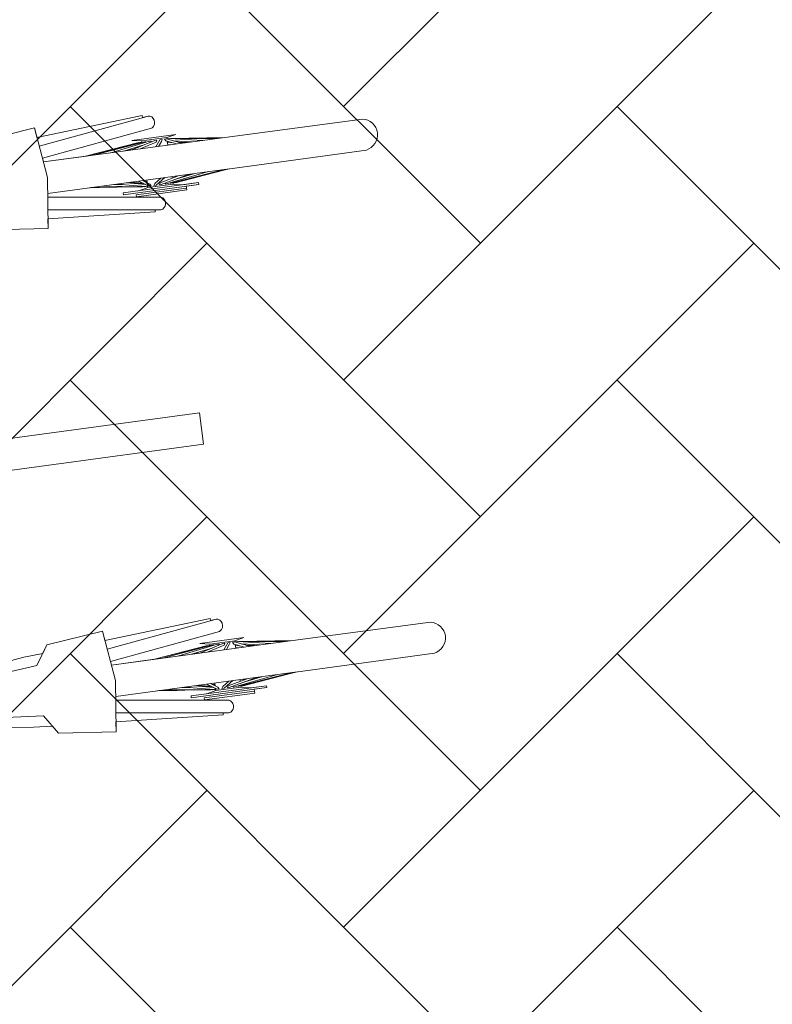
# Model space of a CAD drawing. Header units: metres. Extents: x 737835 to 905050, y 6570742 to 6590316.
# Tile 123 of 256: x 738022.23 to 738023.41, y 6590116.58 to 6590118.13. Entities that reach past the tile are written whole.
import ezdxf

# ---------------------------------------------------------------- set-up
doc = ezdxf.new("R2010")
doc.units = ezdxf.units.M
doc.header["$LTSCALE"] = 0.5
doc.layers.add('AS_jalgrattad', color=252, linetype='Continuous')
doc.layers.add('AS_mõõdud', color=7, linetype='Continuous', lineweight=0)
doc.layers.add('AS_sillutiskivi RG', color=9, linetype='Continuous', lineweight=0)
doc.styles.add('Style-Arial Narrow', font='ARIALN.TTF')
doc.dimstyles.new('ISO-25', dxfattribs={"dimtxt": 2.5, "dimasz": 2.5, "dimexe": 1.25, "dimexo": 0.625, "dimtad": 1, "dimdec": 1, "dimtxsty": 'Standard', "dimcen": 2.5, "dimadec": 0, "dimazin": 0, "dimtfac": 1, "dimtdec": 1, "dimtmove": 0, "dimatfit": 3, "dimfxl": 1, "dimarcsym": 0})

# ---------------------------------------------------------------- blocks, each defined once
blk = doc.blocks.new('A$C6b675ec8')
at = {"layer": 'AS_jalgrattad', "linetype": 'Continuous', "lineweight": 20, "ltscale": 100}
for p, q in [((1262.4, 880.2), (1272.4, 800.2)), ((1266, 850.9), (1441, 874.5)), ((1268.5, 831.1), (1445.1, 855)), ((1482.2, 840.2), (1412.2, 840.2)), ((1412.2, 840.2), (1427.2, 837.2)), ((1482.2, 840.2), (1467.2, 837.2)), ((1558, 825.2), (1269.3, 825.2)), ((1422.5, 835.2), (1336.4, 825.2)), ((1426.4, 835.2), (1337.7, 825.2)), ((1432, 835.2), (1351.2, 825.2)), ((1439.4, 835.2), (1376.4, 825.2)), ((1430, 830.5), (1396.6, 825.2)), ((1409.4, 827.2), (1404.7, 825.2)), ((1447.7, 835.2), (1410.1, 825.2)), ((1421.2, 835.2), (1414, 834.2)), ((1423, 829.4), (1418.6, 827.5)), ((1421.2, 835.2), (1425.9, 835.2)), ((1421.2, 835.2), (1421.2, 835.1)), ((1422.5, 835.2), (1422.6, 834.8)), ((1449.4, 832.2), (1423, 825.2)), ((1423.3, 834.9), (1423.4, 835.2)), ((1425.8, 835.1), (1425.9, 835.2)), ((1426.4, 835.2), (1426.7, 835.2)), ((1426.7, 835.2), (1426.8, 834.6)), ((1427.2, 834.9), (1426.8, 834.8)), ((1467.2, 837.2), (1427.2, 837.2)), ((1427.2, 837.2), (1427.2, 834.6)), ((1427.2, 830.1), (1427.2, 829.8)), ((1427.2, 826.3), (1427.2, 825.2)), ((1432, 835.2), (1433.5, 835.2)), ((1433.5, 835.2), (1433.3, 834.2)), ((1439.4, 835.2), (1441.8, 835.2)), ((1441.8, 835.2), (1441.3, 833.5)), ((1447.7, 835.2), (1450.9, 835.2)), ((1456, 835.2), (1448.2, 825.2)), ((1450.9, 835.2), (1449.4, 832.2)), ((1457.8, 832.2), (1452.3, 825.2)), ((1456, 835.2), (1459.5, 835.2)), ((1459.5, 835.2), (1457.8, 832.2)), ((1463.2, 835.2), (1466.5, 835.2)), ((1464.8, 832.2), (1463.2, 835.2)), ((1464.8, 832.2), (1481, 825.2)), ((1466.5, 835.2), (1489.6, 825.2)), ((1467.2, 837.2), (1467.2, 834.9)), ((1467.2, 831.2), (1467.2, 825.2)), ((1467.2, 830.1), (1471.3, 829.4)), ((1467.2, 829.8), (1475.8, 827.5)), ((1467.2, 826.3), (1471.3, 825.2)), ((1467.6, 835.2), (1467.9, 835.2)), ((1467.6, 835.2), (1467.6, 834.8)), ((1467.8, 834.7), (1467.9, 835.2)), ((1467.9, 835.2), (1468.5, 835.1)), ((1468.5, 835.2), (1473.2, 835.2)), ((1468.9, 834.2), (1468.5, 835.2)), ((1471.3, 835.2), (1522.4, 825.2)), ((1473.2, 835.2), (1546.2, 825.2)), ((1476.5, 830.9), (1505.6, 825.2)), ((1478.3, 830.1), (1484.2, 829.4)), ((1480.3, 834.2), (1558, 825.2)), ((1484.9, 827.2), (1497.7, 825.2)), ((1520.8, 825.5), (1523.1, 825.2)), ((1272.4, 800.2), (1262.4, 720.2)), ((1268.5, 769.3), (1445.1, 745.4)), ((1558, 775.2), (1269.3, 775.2)), ((1366.5, 771.8), (1336.3, 775.2)), ((1419.1, 765.5), (1338.1, 775.2)), ((1421.4, 765.2), (1353.1, 775.2)), ((1388, 773.3), (1374.8, 775.2)), ((1424, 765.2), (1379.4, 775.2)), ((1387.2, 773.5), (1384.8, 773.8)), ((1424.3, 768.5), (1394.4, 775.2)), ((1420.6, 770.9), (1400.9, 773.8)), ((1420.2, 770.9), (1401.1, 775.2)), ((1427.2, 763.2), (1412.2, 760.2)), ((1429.4, 765.2), (1413.9, 775.2)), ((1423.3, 769.2), (1419.2, 769.7)), ((1431.1, 768.2), (1420.3, 775.2)), ((1423.6, 765.2), (1421.4, 765.2)), ((1427.2, 772.7), (1422.5, 773.8)), ((1423.6, 765.3), (1423.6, 765.2)), ((1427, 765.2), (1424, 765.2)), ((1426, 767.4), (1427, 765.2)), ((1427.2, 765.6), (1426.8, 765.7)), ((1427.2, 775.2), (1427.2, 770.8)), ((1427.2, 766.6), (1427.2, 763.2)), ((1467.2, 763.2), (1427.2, 763.2)), ((1432.8, 765.2), (1429.4, 765.2)), ((1431.1, 768.2), (1432.8, 765.2)), ((1436.9, 765.2), (1438.6, 768.2)), ((1440.3, 765.2), (1436.9, 765.2)), ((1438.6, 768.2), (1449.4, 775.2)), ((1440.3, 765.2), (1455.8, 775.2)), ((1445.7, 765.2), (1447.1, 768.2)), ((1448.7, 765.2), (1445.7, 765.2)), ((1447.1, 768.2), (1478.3, 775.2)), ((1448.7, 765.2), (1493.3, 775.2)), ((1454.7, 765.2), (1455.1, 766.7)), ((1456.9, 765.2), (1454.7, 765.2)), ((1456.9, 765.2), (1525.2, 775.2)), ((1462.8, 765.2), (1462.8, 766.1)), ((1463.9, 765.2), (1462.8, 765.2)), ((1463.9, 765.2), (1547.7, 775.2)), ((1467.2, 775.2), (1467.2, 772.7)), ((1467.2, 765.6), (1467.2, 763.2)), ((1467.2, 763.2), (1482.2, 760.2)), ((1467.6, 765.7), (1467.4, 765.2)), ((1470.4, 765.2), (1467.4, 765.2)), ((1468.9, 765.2), (1558, 775.2)), ((1468.9, 765.2), (1468.9, 765.8)), ((1470.4, 765.2), (1470.3, 765.4)), ((1470.4, 765.2), (1470.8, 765.3)), ((1470.8, 765.4), (1470.8, 765.2)), ((1473, 765.2), (1470.8, 765.2)), ((1471.3, 765.5), (1471.3, 765.2)), ((1471.8, 773.8), (1474.1, 775.2)), ((1472.5, 765.2), (1472.4, 765.6)), ((1472.5, 765.2), (1527.9, 771.8)), ((1473, 765.2), (1475.2, 765.5)), ((1473, 765.2), (1473, 765.3)), ((1474.2, 770.9), (1503.4, 775.2)), ((1493.4, 773.8), (1500, 775.2)), ((1266, 749.6), (1441, 725.9)), ((1387.2, 760.2), (1507.2, 760.2)), ((1387.2, 760.2), (1387.2, 757.2)), ((1387.2, 757.2), (1507.2, 757.2)), ((1407.2, 754.2), (1487.2, 754.2)), ((1407.2, 754.2), (1407.2, 751.2)), ((1507.2, 760.2), (1507.2, 757.2)), ((1262.4, 80.2), (1272.4, 0.2)), ((1152.4, 40.2), (1172.4, 70.2)), ((1266, 50.9), (1441, 74.5)), ((1268.5, 31.1), (1445.1, 55)), ((1042.4, 30.2), (1152.4, 40.2)), ((1422.5, 35.2), (1336.4, 25.2)), ((1426.4, 35.2), (1337.7, 25.2)), ((1432, 35.2), (1351.2, 25.2)), ((1439.4, 35.2), (1376.4, 25.2)), ((1447.7, 35.2), (1410.1, 25.2)), ((1482.2, 40.2), (1412.2, 40.2)), ((1412.2, 40.2), (1427.2, 37.2)), ((1421.2, 35.2), (1414, 34.2)), ((1421.2, 35.2), (1425.9, 35.2)), ((1421.2, 35.2), (1421.2, 35.1)), ((1422.5, 35.2), (1422.6, 34.8)), ((1449.4, 32.2), (1423, 25.2)), ((1423.3, 34.9), (1423.4, 35.2)), ((1425.8, 35.1), (1425.9, 35.2)), ((1426.4, 35.2), (1426.7, 35.2)), ((1426.7, 35.2), (1426.8, 34.6)), ((1427.2, 34.9), (1426.8, 34.8)), ((1467.2, 37.2), (1427.2, 37.2)), ((1427.2, 37.2), (1427.2, 34.6)), ((1432, 35.2), (1433.5, 35.2)), ((1433.5, 35.2), (1433.3, 34.2)), ((1439.4, 35.2), (1441.8, 35.2)), ((1441.8, 35.2), (1441.3, 33.5)), ((1447.7, 35.2), (1450.9, 35.2)), ((1456, 35.2), (1448.2, 25.2)), ((1450.9, 35.2), (1449.4, 32.2)), ((1457.8, 32.2), (1452.3, 25.2)), ((1456, 35.2), (1459.5, 35.2)), ((1459.5, 35.2), (1457.8, 32.2)), ((1463.2, 35.2), (1466.5, 35.2)), ((1464.8, 32.2), (1463.2, 35.2)), ((1464.8, 32.2), (1481, 25.2)), ((1466.5, 35.2), (1489.6, 25.2)), ((1482.2, 40.2), (1467.2, 37.2)), ((1467.2, 37.2), (1467.2, 34.9)), ((1467.2, 31.2), (1467.2, 25.2)), ((1467.6, 35.2), (1467.9, 35.2)), ((1467.6, 35.2), (1467.6, 34.8)), ((1467.8, 34.7), (1467.9, 35.2)), ((1467.9, 35.2), (1468.5, 35.1)), ((1468.5, 35.2), (1473.2, 35.2)), ((1468.9, 34.2), (1468.5, 35.2)), ((1471.3, 35.2), (1522.4, 25.2)), ((1473.2, 35.2), (1546.2, 25.2)), ((1480.3, 34.2), (1558, 25.2)), ((1558, 25.2), (1269.3, 25.2)), ((1430, 30.5), (1396.6, 25.2)), ((1409.4, 27.2), (1404.7, 25.2)), ((1423, 29.4), (1418.6, 27.5)), ((1427.2, 30.1), (1427.2, 29.8)), ((1427.2, 26.3), (1427.2, 25.2)), ((1467.2, 30.1), (1471.3, 29.4)), ((1467.2, 29.8), (1475.8, 27.5)), ((1467.2, 26.3), (1471.3, 25.2)), ((1476.5, 30.9), (1505.6, 25.2)), ((1478.3, 30.1), (1484.2, 29.4)), ((1484.9, 27.2), (1497.7, 25.2)), ((1520.8, 25.5), (1523.1, 25.2)), ((1272.4, 0.2), (1262.4, -79.8)), ((1152.4, -39.8), (1042.4, -29.8)), ((1268.5, -30.7), (1445.1, -54.6)), ((1558, -24.8), (1269.3, -24.8)), ((1366.5, -28.2), (1336.3, -24.8)), ((1419.1, -34.5), (1338.1, -24.8)), ((1421.4, -34.8), (1353.1, -24.8)), ((1388, -26.7), (1374.8, -24.8)), ((1424, -34.8), (1379.4, -24.8)), ((1387.2, -26.5), (1384.8, -26.2)), ((1424.3, -31.5), (1394.4, -24.8)), ((1420.6, -29.1), (1400.9, -26.2)), ((1420.2, -29.1), (1401.1, -24.8)), ((1429.4, -34.8), (1413.9, -24.8)), ((1423.3, -30.8), (1419.2, -30.3)), ((1431.1, -31.8), (1420.3, -24.8)), ((1427.2, -27.3), (1422.5, -26.2)), ((1427.2, -24.8), (1427.2, -29.2)), ((1438.6, -31.8), (1449.4, -24.8)), ((1440.3, -34.8), (1455.8, -24.8)), ((1447.1, -31.8), (1478.3, -24.8)), ((1448.7, -34.8), (1493.3, -24.8)), ((1456.9, -34.8), (1525.2, -24.8)), ((1463.9, -34.8), (1547.7, -24.8)), ((1467.2, -24.8), (1467.2, -27.3)), ((1468.9, -34.8), (1558, -24.8)), ((1471.8, -26.2), (1474.1, -24.8)), ((1472.5, -34.8), (1527.9, -28.2)), ((1474.2, -29.1), (1503.4, -24.8)), ((1493.4, -26.2), (1500, -24.8)), ((1172.4, -69.8), (1152.4, -39.8)), ((1387.2, -39.8), (1507.2, -39.8)), ((1387.2, -39.8), (1387.2, -42.8)), ((1387.2, -42.8), (1507.2, -42.8)), ((1407.2, -45.8), (1487.2, -45.8)), ((1407.2, -45.8), (1407.2, -48.8)), ((1427.2, -36.8), (1412.2, -39.8)), ((1423.6, -34.8), (1421.4, -34.8)), ((1423.6, -34.7), (1423.6, -34.8)), ((1427, -34.8), (1424, -34.8)), ((1426, -32.6), (1427, -34.8)), ((1427.2, -34.4), (1426.8, -34.3)), ((1427.2, -33.4), (1427.2, -36.8)), ((1467.2, -36.8), (1427.2, -36.8)), ((1432.8, -34.8), (1429.4, -34.8)), ((1431.1, -31.8), (1432.8, -34.8)), ((1436.9, -34.8), (1438.6, -31.8)), ((1440.3, -34.8), (1436.9, -34.8)), ((1445.7, -34.8), (1447.1, -31.8)), ((1448.7, -34.8), (1445.7, -34.8)), ((1454.7, -34.8), (1455.1, -33.3)), ((1456.9, -34.8), (1454.7, -34.8)), ((1462.8, -34.8), (1462.8, -33.9)), ((1463.9, -34.8), (1462.8, -34.8)), ((1467.2, -34.4), (1467.2, -36.8)), ((1467.2, -36.8), (1482.2, -39.8)), ((1467.6, -34.3), (1467.4, -34.8)), ((1470.4, -34.8), (1467.4, -34.8)), ((1468.9, -34.8), (1468.9, -34.2)), ((1470.4, -34.8), (1470.3, -34.6)), ((1470.4, -34.8), (1470.8, -34.7)), ((1470.8, -34.6), (1470.8, -34.8)), ((1473, -34.8), (1470.8, -34.8)), ((1471.3, -34.5), (1471.3, -34.8)), ((1472.5, -34.8), (1472.4, -34.4)), ((1473, -34.8), (1475.2, -34.5)), ((1473, -34.8), (1473, -34.7)), ((1507.2, -39.8), (1507.2, -42.8)), ((1266, -50.4), (1441, -74.1))]:
    blk.add_line(p, q, dxfattribs=at)
at = {"layer": 'AS_jalgrattad', "linetype": 'Continuous', "lineweight": 20, "ltscale": 100, "flags": 128}
for points in [[(1172.4, 870.2), (1262.4, 880.2), (1264.3, 865), (1433.4, 876.9), (1433.6, 873.6), (1442.4, 874.7), (1445.3, 874.2), (1447.9, 872.6), (1449.9, 870), (1451, 867), (1451.3, 863.8), (1450.7, 860.6), (1448.8, 857.3), (1446.4, 855.5), (1445.1, 855), (1268.5, 831.1), (1269.3, 825.2), (1337.7, 825.2), (1421.2, 835.2), (1426.7, 835.2), (1426.8, 834.8), (1427.2, 834.9), (1427.2, 837.2), (1412.2, 840.2), (1482.2, 840.2), (1467.2, 837.2), (1467.2, 834.9), (1467.6, 834.8), (1467.6, 835.2), (1473.2, 835.2), (1558, 825.2), (1776.8, 824.8, -0.8358), (1776.4, 775.6), (1555.5, 775.2), (1473, 765.2), (1467.4, 765.2), (1467.6, 765.7), (1467.2, 765.6), (1467.2, 763.2), (1482.2, 760.2), (1507.2, 760.2), (1507.2, 757.2), (1487.2, 757.2), (1487.2, 751.2), (1407.2, 751.2), (1407.1, 750.6), (1445.1, 745.4), (1446.8, 744.7), (1448.3, 743.7), (1449.3, 742.5), (1450.2, 741.2), (1450.8, 739.7), (1451.2, 738), (1451.3, 736.3), (1451.2, 734.6), (1450.9, 732.9), (1450.3, 731.3), (1449.9, 730.5), (1448.5, 728.5), (1447.3, 727.4), (1445.8, 726.5), (1444.2, 725.9), (1442.4, 725.7), (1433.6, 726.9), (1433.4, 723.6), (1264.3, 735.4), (1262.4, 720.2), (1172.4, 730.2)], [(1091.5, 50.7), (1134.1, 55.9), (1164.3, 58), (1172.4, 70.2), (1262.4, 80.2), (1264.3, 65), (1433.4, 76.9), (1433.6, 73.6), (1442.4, 74.7), (1445.3, 74.2), (1447.9, 72.6), (1449.9, 70), (1451, 67), (1451.3, 63.8), (1450.7, 60.6), (1448.8, 57.3), (1446.4, 55.5), (1445.1, 55), (1268.5, 31.1), (1269.3, 25.2), (1337.7, 25.2), (1421.2, 35.2), (1426.7, 35.2), (1426.8, 34.8), (1427.2, 34.9), (1427.2, 37.2), (1412.2, 40.2), (1482.2, 40.2), (1467.2, 37.2), (1467.2, 34.9), (1467.6, 34.8), (1467.6, 35.2), (1473.2, 35.2), (1558, 25.2), (1776.8, 24.8, -0.8358), (1776.4, -24.4), (1555.5, -24.8), (1473, -34.8), (1467.4, -34.8), (1467.6, -34.3), (1467.2, -34.4), (1467.2, -36.8), (1482.2, -39.8), (1507.2, -39.8), (1507.2, -42.8), (1487.2, -42.8), (1487.2, -48.8), (1407.2, -48.8), (1407.1, -49.4), (1445.1, -54.6), (1446.8, -55.3), (1448.3, -56.3), (1449.3, -57.5), (1450.2, -58.8), (1450.8, -60.3), (1451.2, -62), (1451.3, -63.7), (1451.2, -65.4), (1450.9, -67.1), (1450.3, -68.7), (1449.9, -69.5), (1448.5, -71.5), (1447.3, -72.6), (1445.8, -73.5), (1444.2, -74.1), (1442.4, -74.3), (1433.6, -73.1), (1433.4, -76.4), (1264.3, -64.6), (1262.4, -79.8), (1172.4, -69.8), (1164.3, -57.6), (1134.1, -55.5), (1091.5, -50.3)]]:
    blk.add_lwpolyline(points, format="xyb", dxfattribs=at)
blk = doc.blocks.new('*D84')
at = {"layer": 'AS_mõõdud', "color": 0, "lineweight": -2, "transparency": 16777216}
for p, q in [((738003.5864, 6590244.8915), (738005.5275, 6590245.154)), ((738004.6437, 6590244.2272), (738022.8644, 6590109.487)), ((738022.0215, 6590108.5657), (738023.9626, 6590108.8282))]:
    blk.add_line(p, q, dxfattribs=at)
at = {"layer": 'AS_mõõdud', "color": 0, "transparency": 16777216}
for points in [[(738004.7758, 6590244.245), (738004.5116, 6590244.2093), (738004.5365, 6590245.02)], [(738022.9965, 6590109.5048), (738022.7323, 6590109.4691), (738022.9716, 6590108.6942)]]:
    blk.add_solid(points, dxfattribs=at)
at = {"layer": 'Defpoints', "color": 0, "transparency": 16777216}
for p in [(738003.2891, 6590244.8513), (738022.9716, 6590108.6942), (738021.7242, 6590108.5255)]:
    blk.add_point(p, dxfattribs=at)
at = {"layer": 'AS_mõõdud', "color": 0, "transparency": 16777216, "insert": (738014.4882, 6590176.9564), "char_height": 1, "attachment_point": 5, "rotation": 277.7013, "style": 'Style-Arial Narrow'}
blk.add_mtext('{\\fArial Narrow|b0|i0|c186|p39;pikkus }137,6m', dxfattribs=at)

msp = doc.modelspace()

# ---------------------------------------------------------------- hatches: boundary and pattern name
at = {"layer": 'AS_sillutiskivi RG'}
h = msp.add_hatch(dxfattribs=at)
h.set_pattern_fill('AR-HBONE', color=256, scale=0.003)
edge = h.paths.add_edge_path()
edge.add_line((737983.4831, 6590103.3519), (737979.074, 6590135.9556))
edge.add_line((737979.074, 6590135.9556), (737979.0869, 6590135.9573))
edge.add_line((737979.0869, 6590135.9573), (737977.7842, 6590145.5906))
edge.add_line((737977.7842, 6590145.5906), (737983.7885, 6590146.4026))
edge.add_line((737983.7885, 6590146.4026), (737980.9769, 6590167.179))
edge.add_line((737980.9769, 6590167.179), (737978.9903, 6590166.9411))
edge.add_line((737978.9903, 6590166.9411), (737980.2469, 6590157.6495))
edge.add_arc((737977.2676, 6590157.2476), 3.0062, -31.36, 7.6818, ccw=False)
edge.add_line((737979.8347, 6590155.6832), (737976.8189, 6590150.4909))
edge.add_arc((737975.5218, 6590151.2442), 1.5, 187.7015, 329.851, ccw=False)
edge.add_line((737974.0353, 6590151.0432), (737972.7645, 6590160.4403))
edge.add_arc((737975.7375, 6590160.8423), 3, 149.5332, 187.7015, ccw=False)
edge.add_line((737973.1517, 6590162.3635), (737976.1705, 6590167.4952))
edge.add_arc((737977.4787, 6590166.7004), 1.5307, 9.0476, 148.7195, ccw=False)
edge.add_line((737978.9903, 6590166.9411), (737980.9769, 6590167.179))
edge.add_line((737980.9769, 6590167.179), (737979.0776, 6590181.2231))
edge.add_line((737979.0776, 6590181.2231), (737976.4692, 6590180.88))
edge.add_arc((737961.7924, 6590184.6366), 15.15, 329.53325, 345.64327, ccw=False)
edge.add_line((737974.8505, 6590176.955), (737968.8776, 6590166.797))
edge.add_line((737968.8776, 6590166.797), (737971.5396, 6590147.1121))
edge.add_arc((737968.5667, 6590146.7101), 3, -30.149, 7.7015, ccw=False)
edge.add_line((737971.1608, 6590145.2033), (737965.9949, 6590136.3091))
edge.add_line((737965.9949, 6590136.3091), (737966.6562, 6590131.4747))
edge.add_line((737966.6562, 6590131.4747), (737973.9909, 6590124.2812))
edge.add_arc((737971.8903, 6590122.1394), 3, 7.7059, 45.5564, ccw=False)
edge.add_line((737974.8632, 6590122.5417), (737975.8293, 6590115.3976))
edge.add_arc((737969.8834, 6590114.5935), 6, -30.46675, 7.7015, ccw=False)
edge.add_line((737975.055, 6590111.5513), (737970.4519, 6590103.7279))
edge.add_line((737970.4519, 6590103.7279), (737963.3687, 6590102.7698))
edge.add_line((737963.3687, 6590102.7698), (737963.4853, 6590101.9036))
edge.add_line((737963.4853, 6590101.9036), (737964.26, 6590096.15))
edge.add_line((737964.26, 6590096.15), (737968.0449, 6590096.6769))
edge.add_line((737968.0449, 6590096.6769), (738030.6108, 6590105.3769))
edge.add_line((738030.6108, 6590105.3769), (738029.7403, 6590111.6835))
edge.add_arc((738027.7647, 6590111.4207), 1.993, -82.4541, 7.5781, ccw=False)
edge.add_line((738028.0265, 6590109.445), (738027.6517, 6590109.3943))
edge.add_line((738027.6517, 6590109.3943), (738021.7249, 6590108.5239))
edge.add_line((738021.7249, 6590108.5239), (737983.4831, 6590103.3519))
edge = h.paths.add_edge_path(flags=16)
edge.add_arc((737977.2594, 6590103.7308), 2.25, 0, 360)
h = msp.add_hatch(dxfattribs=at)
h.set_pattern_fill('AR-HBONE', color=256, scale=0.003)
edge = h.paths.add_edge_path()
edge.add_line((738017.2914, 6590141.2937), (738023.7939, 6590142.173))
edge.add_arc((738023.526, 6590144.155), 2, 277.6998, 366.5438)
edge.add_line((738025.5129, 6590144.3829), (738026.4036, 6590137.468))
edge.add_arc((738024.4201, 6590137.2122), 2, 7.3479, 97.6998)
edge.add_line((738024.1521, 6590139.1942), (738023.6314, 6590139.1238))
edge.add_arc((738023.8994, 6590137.1418), 2, 97.6998, 187.7015)
edge.add_line((738021.9174, 6590136.8738), (738025.4017, 6590111.1082))
edge.add_arc((738027.3837, 6590111.3763), 2, 187.7015, 277.7015)
edge.add_line((738027.6517, 6590109.3943), (738021.7251, 6590108.5229))
edge.add_line((738021.7251, 6590108.5229), (738017.6954, 6590138.3207))
edge.add_line((738017.6954, 6590138.3207), (738017.2914, 6590141.2937))
edge = h.paths.add_edge_path(flags=16)
edge.add_line((738017.9469, 6590140.3682), (738024.1521, 6590139.1942))
edge.add_line((738024.1521, 6590139.1942), (738025.2427, 6590139.3107))

# ---------------------------------------------------------------- linework, layer by layer
at = {"layer": 'AS_jalgrattad', "color": 7, "linetype": 'Continuous', "lineweight": 20, "ltscale": 100}
msp.add_lwpolyline([(738021.5182, 6590117.3763), (738021.5249, 6590117.3267), (738022.5159, 6590117.4608), (738022.5092, 6590117.5103), (738021.5182, 6590117.3763)], dxfattribs=at)

# ---------------------------------------------------------------- block references
at = {"layer": 'AS_jalgrattad', "xscale": 0.001, "yscale": 0.001, "zscale": 0.001, "rotation": 7.701504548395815}
msp.add_blockref('A$C6b675ec8', (738021.1161, 6590116.9178), dxfattribs=at)

# ---------------------------------------------------------------- dimensions: what is measured, and where the dimension line sits
at = {"layer": 'AS_mõõdud'}
dim = msp.add_aligned_dim(p1=(738003.2891, 6590244.8513), p2=(738021.7242, 6590108.5255), distance=1.2588, text='{\\fArial Narrow|b0|i0|c186|p39;pikkus }<>m', dimstyle='ISO-25', override={"dimtxt": 1, "dimasz": 0.8, "dimexe": 1, "dimexo": 0.3, "dimgap": 0.1, "dimtxsty": 'Style-Arial Narrow', "dimtmove": 1}, dxfattribs=at)
dim.commit()
dim.dimension.update_dxf_attribs({"geometry": '*D84', "text_midpoint": (738014.4882, 6590176.9564)})

doc.saveas('drawing.dxf')
